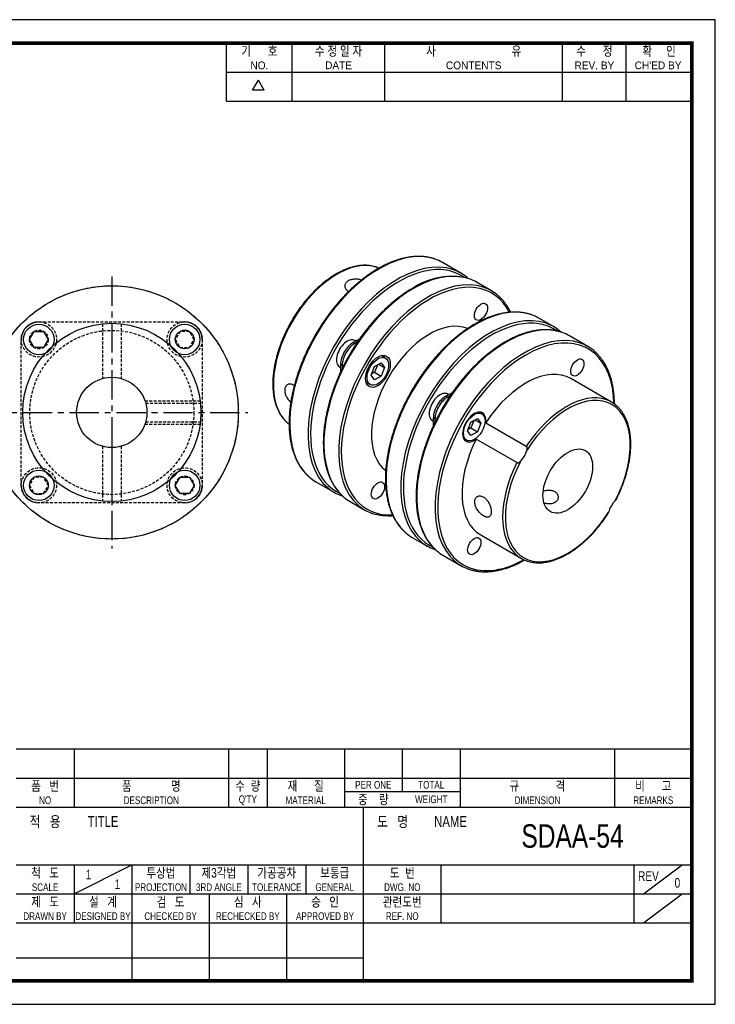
# Model space of a CAD drawing. Header units: millimetres. Extents: x 0 to 297, y 0 to 210.
# Tile 2 of 2: x 149 to 297, y 0 to 210. Entities that reach past the tile are written whole.
import ezdxf
from ezdxf.enums import TextEntityAlignment as Align

# ---------------------------------------------------------------- set-up
doc = ezdxf.new("R2010")
doc.units = ezdxf.units.MM
doc.header["$LTSCALE"] = 5
for name, pattern in [('CENTER', [2, 1.25, -0.25, 0.25, -0.25]), ('DASHED', [0.75, 0.5, -0.25]), ('HIDDEN2', [0.1875, 0.125, -0.0625])]:
    doc.linetypes.add(name, pattern=pattern)
doc.layers.get('0').update_dxf_attribs({"linetype": 'CONTINUOUS'})
for name, color, linetype in [('BM', 2, 'CONTINUOUS'), ('CT', 1, 'CENTER'), ('D', 7, 'CONTINUOUS'), ('HD', 4, 'DASHED')]:
    doc.layers.add(name, color=color, linetype=linetype)
doc.styles.get("Standard").update_dxf_attribs({"font": 'Gulim.ttf', "width": 0.8, "height": 3})

msp = doc.modelspace()

# ---------------------------------------------------------------- linework, layer by layer
for p, q in [((192.71392, 192.64074), (192.71392, 205)), ((206.72109, 192.64074), (206.72109, 205)), ((226.49591, 192.64074), (226.49591, 205)), ((264.39765, 192.64074), (264.39765, 205)), ((277.99284, 192.64074), (277.99284, 205)), ((192.71392, 198.82037), (291.58802, 198.82037)), ((198.25647, 194.97648), (199.49239, 197.11716)), ((200.72832, 194.97648), (199.49239, 197.11716)), ((200.72832, 194.97648), (198.25647, 194.97648)), ((192.71392, 192.64074), (291.58802, 192.64074)), ((292, 54.43705), (147.8086, 54.43705)), ((160.16787, 54.43705), (160.16787, 42.07779)), ((193.1259, 54.43705), (193.1259, 42.07779)), ((201.36541, 54.43705), (201.36541, 42.07779)), ((217.84443, 54.43705), (217.84443, 42.07779)), ((230.20369, 54.43705), (230.20369, 45.37359)), ((242.56295, 54.43705), (242.56295, 42.07779)), ((275.52098, 54.43705), (275.52098, 42.07779)), ((147.8086, 48.25742), (292, 48.25742)), ((217.84443, 45.37359), (242.56295, 45.37359)), ((147.8086, 42.07779), (292, 42.07779)), ((221.96418, 5), (221.96418, 42.07779)), ((147.8086, 29.71852), (292, 29.71852)), ((160.16787, 23.53889), (172.52713, 29.71852)), ((160.16787, 29.71852), (160.16787, 17.35926)), ((172.52713, 29.71852), (172.52713, 5)), ((184.88639, 29.71852), (184.88639, 23.53889)), ((197.24565, 29.71852), (197.24565, 23.53889)), ((209.60492, 29.71852), (209.60492, 23.53889)), ((238.4432, 29.71852), (238.4432, 17.35926)), ((279.64074, 29.71852), (279.64074, 17.35926)), ((281.70061, 23.53889), (289.94012, 29.71852)), ((147.8086, 23.53889), (221.96418, 23.53889)), ((189.00615, 23.53889), (189.00615, 5)), ((205.48516, 23.53889), (205.48516, 5)), ((221.96418, 23.53889), (292, 23.53889)), ((281.70061, 17.35926), (289.94012, 23.53889)), ((147.8086, 17.35926), (292, 17.35926)), ((147.8086, 9.87984), (221.96418, 9.87984))]:
    msp.add_line(p, q)
msp.add_lwpolyline([(297, 210), (0, 210), (0, 0), (297, 0)], close=True)
msp.add_lwpolyline([(292, 205, 0.8, 0.8, 0), (5, 205, 0.8, 0.8, 0), (5, 5, 0.8, 0.8, 0), (292, 5, 0.8, 0.8, 0)], format="xyseb", close=True)
at = {"layer": 'BM'}
for p, q in [((242.67255, 155.96466), (238.75989, 158.22364)), ((225.19892, 156.98112), (224.86372, 157.17465)), ((249.21328, 152.18837), (246.06666, 154.00507)), ((262.47154, 144.53371), (259.32491, 146.35042)), ((221.11744, 141.93946), (219.69283, 141.11696)), ((219.69283, 141.11696), (220.04638, 140.91284)), ((220.64531, 141.25863), (220.04638, 140.91284)), ((220.29118, 141.46242), (220.08039, 141.58411)), ((269.77831, 140.31515), (265.86565, 142.57412)), ((217.04118, 136.52417), (217.39473, 136.32004)), ((217.04118, 136.52417), (217.04118, 134.88497)), ((224.28902, 135.9992), (225.70323, 136.8157)), ((225.1856, 136.51684), (226.41034, 135.80973)), ((226.62113, 137.80782), (225.68571, 138.34788)), ((225.70323, 136.8157), (226.41034, 135.80973)), ((216.83039, 135.95495), (217.04118, 135.83325)), ((217.39473, 136.32004), (217.39473, 135.62201)), ((223.58191, 134.17674), (224.28902, 135.9992)), ((224.28902, 134.80377), (223.6913, 134.45867)), ((224.88674, 136.34429), (224.28902, 134.80377)), ((224.28902, 134.80377), (225.70323, 133.98727)), ((226.41034, 135.80973), (225.70323, 133.98727)), ((222.43571, 132.71871), (223.37113, 132.17865)), ((224.28902, 133.17077), (223.58191, 134.17674)), ((225.70323, 133.98727), (224.28902, 133.17077)), ((274.85999, 128.4323), (266.18615, 133.44015)), ((239.49182, 129.68601), (240.91414, 130.50719)), ((239.84537, 129.48188), (239.49182, 129.68601)), ((239.84537, 129.48188), (240.45003, 129.83098)), ((240.09017, 130.03146), (239.87938, 130.15316)), ((247.18615, 125.9346), (246.53663, 126.3096)), ((205.72026, 124.01719), (206.0562, 123.82324)), ((236.62938, 124.524), (236.84017, 124.4023)), ((237.19372, 124.88909), (236.84017, 125.09321)), ((236.84017, 123.44775), (236.84017, 125.09321)), ((237.19372, 124.1944), (237.19372, 124.88909)), ((244.14694, 122.30352), (244.85404, 124.12598)), ((244.85404, 124.12598), (246.26826, 124.94248)), ((245.45176, 124.47107), (244.85404, 122.93055)), ((245.75062, 124.64362), (246.97536, 123.93651)), ((246.26826, 124.94248), (246.97536, 123.93651)), ((246.97536, 123.93651), (246.26826, 122.11405)), ((248.00063, 124.04688), (256.67447, 119.03903)), ((244.85404, 121.29755), (244.14694, 122.30352)), ((244.85404, 122.93055), (244.25632, 122.58545)), ((244.85404, 122.93055), (246.26826, 122.11405)), ((246.26826, 122.11405), (244.85404, 121.29755)), ((243.28663, 120.68043), (243.93615, 120.30543)), ((254.65205, 115.53608), (245.9782, 120.54393)), ((211.75989, 111.45827), (215.67255, 109.19929)), ((219.06666, 107.2397), (222.21328, 105.423)), ((232.32491, 99.58505), (235.47154, 97.76834)), ((246.93615, 100.09817), (255.60999, 95.09033)), ((238.86565, 95.80875), (242.77831, 93.54977))]:
    msp.add_line(p, q, dxfattribs=at)
at = {"layer": 'BM', "linetype": 'Continuous'}
for p, q in [((150.6642, 141.79636), (151.6642, 143.52841)), ((151.6642, 143.52841), (153.6642, 143.52841)), ((153.6642, 143.52841), (154.6642, 141.79636)), ((151.6642, 140.06431), (150.6642, 141.79636)), ((154.6642, 141.79636), (153.6642, 140.06431)), ((153.6642, 140.06431), (151.6642, 140.06431)), ((181.7769, 110.68366), (182.7769, 112.41571)), ((182.7769, 112.41571), (184.7769, 112.41571)), ((184.7769, 112.41571), (185.7769, 110.68366)), ((182.7769, 108.95161), (181.7769, 110.68366)), ((185.7769, 110.68366), (184.7769, 108.95161)), ((184.7769, 108.95161), (182.7769, 108.95161))]:
    msp.add_line(p, q, dxfattribs=at)
for centre, radius in [((168.22055, 126.24001), 27), ((152.6642, 141.79636), 3.25), ((183.7769, 141.79636), 3.25), ((183.7769, 141.79636), 2), ((168.22055, 126.24001), 7.5), ((152.6642, 110.68366), 3.25), ((183.7769, 110.68366), 3.25), ((152.6642, 110.68366), 2)]:
    msp.add_circle(centre, radius, dxfattribs=at)
at = {"layer": 'BM', "linetype": 'HIDDEN2'}
msp.add_circle((168.22055, 126.24001), 27, dxfattribs=at)
at = {"layer": 'BM'}
msp.add_circle((168.22055, 126.24001), 19, dxfattribs=at)
for centre, radius, start, end in [((240.65066, 140.48557), 14.74837, 75.023833, 124.1726975), ((227.62901, 118.94353), 14.74938, 255.0317181, 272.3234689)]:
    msp.add_arc(centre, radius, start, end, dxfattribs=at)
at = {"layer": 'BM', "linetype": 'Continuous'}
for centre, start, end in [((152.6642, 141.79636), 90, 180), ((183.7769, 141.79636), 0, 90), ((152.6642, 110.68366), 180, 270), ((183.7769, 110.68366), 270, 0)]:
    msp.add_arc(centre, 3.75, start, end, dxfattribs=at)
at = {"layer": 'BM'}
for centre, major_axis, start_param, end_param in [((225.25989, 134.84095), (-13.5, -23.38269), 3.251124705, 6.177316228), ((216.3032, 140.0121), (9.625, 16.67099), 0.10525541, 3.036337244), ((229.17255, 132.58198), (13.5, 23.38269), 0.109647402, 3.038814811), ((229.45539, 132.41868), (-13.3, -23.03628), 3.093291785, 6.283185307), ((225.25989, 134.84095), (-13.5, -23.38269), 3.141592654, 3.251124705), ((232.56666, 130.62239), (-13.5, -23.38269), 3.251145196, 6.179780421), ((235.71328, 128.80568), (13.5, 23.38269), 0.109088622, 3.036331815), ((229.17255, 132.58198), (13.5, 23.38269), 0, 0.109647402), ((229.17255, 132.58198), (13.5, 23.38269), 6.177924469, 6.283185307), ((235.99613, 128.64238), (-13.3, -23.03628), 2.788422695, 6.283185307), ((232.56666, 130.62239), (-13.5, -23.38269), 3.141592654, 3.251145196), ((235.71328, 128.80568), (13.5, 23.38269), 0, 0.109088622), ((235.71328, 128.80568), (13.5, 23.38269), 6.180407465, 6.283185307), ((245.82491, 122.96773), (-13.5, -23.38269), 3.251124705, 6.177316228), ((248.97154, 121.15103), (13.5, 23.38269), 0.109647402, 3.038814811), ((245.82491, 122.96773), (-13.5, -23.38269), 3.141592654, 3.251124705), ((235.99613, 128.64238), (-8.75, -15.15544), 3.209824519, 6.215507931), ((249.25438, 120.98773), (-13.3, -23.03628), 3.092881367, 6.283185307), ((252.36565, 119.19143), (-13.5, -23.38269), 3.251124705, 6.177316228), ((248.97154, 121.15103), (13.5, 23.38269), 0, 0.109647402), ((256.27831, 116.93246), (13.5, 23.38269), 0.109647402, 3.038814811), ((256.56115, 116.76916), (-13.3, -23.03628), 2.37839435, 6.283185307), ((248.97154, 121.15103), (13.5, 23.38269), 6.177924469, 6.283185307), ((252.36565, 119.19143), (-13.5, -23.38269), 3.141592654, 3.251124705), ((218.45539, 138.76953), (1.625, 2.81458), 0, 3.141592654), ((219.69283, 138.0551), (1.875, 3.2476), 0.785398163, 2.35619449), ((220.04638, 137.85097), (1.875, 3.2476), 0.785398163, 2.35619449), ((256.27831, 116.93246), (13.5, 23.38269), 0, 0.109647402), ((256.27831, 116.93246), (13.5, 23.38269), 6.177924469, 6.283185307), ((256.56115, 116.76916), (-9.625, -16.67099), 3.141592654, 4.60713357), ((238.25438, 127.33858), (1.625, 2.81458), 0, 3.141592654), ((265.23499, 111.76132), (-9.625, -16.67099), 3.250797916, 4.60713357), ((265.51783, 111.59802), (-9.425, -16.32458), 1.645730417, 4.63745489), ((239.49182, 126.62415), (-1.875, -3.2476), 3.926990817, 5.497787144), ((239.84537, 126.42002), (-1.875, -3.2476), 3.926990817, 5.497787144), ((265.23499, 111.76132), (-9.625, -16.67099), 3.032791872, 3.250797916), ((245.56115, 123.12001), (1.75, 3.03109), -0.954721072, 4.096313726), ((256.56115, 116.76916), (9.625, 16.67099), 1.676051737, 3.141592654), ((254.51783, 117.94887), (1.75, 3.03109), 4.297382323, 5.127395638), ((265.23499, 111.76132), (9.625, 16.67099), 1.676051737, 3.032791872), ((265.51783, 111.59802), (9.425, 16.32458), 1.645730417, 4.63745489), ((225.25989, 134.84095), (-13.5, -23.38269), 6.177316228, 6.283185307), ((229.17255, 132.58198), (13.5, 23.38269), 3.038814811, 3.250681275), ((229.45539, 132.41868), (-13.3, -23.03628), 0, 0.049584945), ((232.56666, 130.62239), (-13.5, -23.38269), 6.179780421, 6.283185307), ((276.51783, 105.24716), (-1.75, -3.03109), 4.297382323, 5.127395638), ((235.71328, 128.80568), (13.5, 23.38269), 3.036331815, 3.251240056), ((235.99613, 128.64238), (-13.3, -23.03628), 0, 0.353525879), ((245.82491, 122.96773), (-13.5, -23.38269), 6.177316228, 6.283185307), ((248.97154, 121.15103), (13.5, 23.38269), 3.038814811, 3.250681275), ((249.25438, 120.98773), (-13.3, -23.03628), 0, 0.049172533), ((252.36565, 119.19143), (-13.5, -23.38269), 6.177316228, 6.283185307), ((256.56115, 116.76916), (-13.3, -23.03628), 0, 0.763198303), ((265.23499, 111.76132), (9.625, 16.67099), 3.032791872, 3.250797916), ((256.27831, 116.93246), (13.5, 23.38269), 3.038814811, 3.250681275)]:
    msp.add_ellipse(centre, major_axis=major_axis, ratio=0.577350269, start_param=start_param, end_param=end_param, dxfattribs=at)
for centre, major_axis in [((246.99613, 147.69494), (-1, -1.73205)), ((246.99613, 147.69494), (1, 1.73205)), ((224.99613, 134.99324), (1.875, 3.2476)), ((224.99613, 134.99324), (1.625, 2.81458)), ((267.56115, 135.82172), (-1, -1.73205)), ((267.56115, 135.82172), (-1, -1.73205)), ((245.56115, 123.12001), (1.625, 2.81458)), ((265.51783, 111.59802), (3.75, 6.49519)), ((224.99613, 109.58982), (-1, -1.73205)), ((224.99613, 109.58982), (1, 1.73205)), ((245.56115, 97.7166), (-1, -1.73205)), ((245.56115, 97.7166), (-1, -1.73205))]:
    msp.add_ellipse(centre, major_axis=major_axis, ratio=0.577350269, dxfattribs=at)
for points, knots in [([(224.8217, 157.1875), (224.68875, 157.23586), (224.39627, 157.34083), (223.85253, 157.47194), (223.23161, 157.57244), (222.58512, 157.62223), (221.92185, 157.6214), (221.24177, 157.56972), (220.54736, 157.46724), (219.84059, 157.31418), (219.12363, 157.11095), (218.39868, 156.85817), (217.66792, 156.55664), (216.93354, 156.20731), (216.19771, 155.81129), (215.46256, 155.36983), (214.73021, 154.88429), (214.00274, 154.35616), (213.28217, 153.787), (212.57053, 153.17851), (211.86979, 152.53247), (211.1819, 151.85076), (210.50878, 151.13534), (209.85229, 150.38827), (209.21427, 149.6117), (208.59651, 148.80784), (208.00073, 147.97899), (207.42861, 147.1275), (206.88174, 146.25579), (206.36169, 145.36633), (205.86991, 144.46164), (205.40781, 143.5443), (204.97671, 142.61688), (204.57783, 141.68202), (204.21233, 140.74235), (203.88126, 139.80051), (203.58559, 138.85916), (203.3262, 137.92093), (203.10386, 136.98847), (202.91926, 136.06439), (202.773, 135.15128), (202.66556, 134.25171), (202.59733, 133.36822), (202.56861, 132.50329), (202.5796, 131.65938), (202.63039, 130.83892), (202.72096, 130.0443), (202.85118, 129.27788), (203.02079, 128.54197), (203.22939, 127.83882), (203.4764, 127.17067), (203.76116, 126.53954), (204.08253, 125.94782), (204.44029, 125.39611), (204.82993, 124.8909), (205.25204, 124.42711), (205.52794, 124.18181), (205.68596, 124.04302)], [0, 0, 0, 0, 0.011339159, 0.029365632, 0.047431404, 0.065546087, 0.083713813, 0.10193369, 0.120200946, 0.138508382, 0.156847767, 0.175210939, 0.19359053, 0.211980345, 0.230375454, 0.248771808, 0.267166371, 0.28555758, 0.30394449, 0.322326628, 0.340703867, 0.359076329, 0.377444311, 0.395808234, 0.414168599, 0.432525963, 0.450880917, 0.469234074, 0.487586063, 0.505937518, 0.524289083, 0.542641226, 0.560994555, 0.57934972, 0.597707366, 0.616068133, 0.634432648, 0.652801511, 0.671175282, 0.689554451, 0.707939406, 0.726330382, 0.744727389, 0.763130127, 0.781537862, 0.799949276, 0.818362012, 0.836772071, 0.85517484, 0.873564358, 0.891933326, 0.910273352, 0.928575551, 0.946831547, 0.965034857, 0.983182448, 1, 1, 1, 1]), ([(237.15661, 158.95371), (237.12702, 158.96512), (236.88966, 159.0565), (236.37583, 159.19886), (235.66359, 159.35793), (234.92002, 159.46486), (234.15921, 159.52191), (233.37925, 159.52819), (232.58266, 159.48377), (231.77085, 159.38862), (230.94561, 159.24291), (230.10869, 159.04691), (229.26189, 158.80102), (228.40702, 158.50578), (227.54591, 158.16184), (226.68036, 157.76996), (225.81218, 157.33102), (224.94317, 156.84597), (224.0751, 156.31588), (223.20975, 155.74188), (222.34886, 155.1252), (221.49416, 154.46715), (220.64736, 153.76908), (219.81016, 153.03247), (218.98423, 152.25883), (218.17121, 151.44976), (217.37274, 150.60693), (216.59042, 149.73204), (215.8258, 148.82691), (215.08043, 147.89336), (214.3558, 146.93331), (213.65336, 145.9487), (212.97454, 144.94153), (212.32069, 143.91386), (211.69314, 142.86776), (211.09316, 141.80535), (210.52197, 140.7288), (209.98072, 139.64027), (209.47052, 138.54198), (208.99241, 137.43614), (208.54737, 136.32498), (208.13631, 135.21076), (207.76008, 134.09571), (207.41947, 132.98208), (207.11518, 131.87212), (206.84787, 130.76807), (206.61811, 129.67214), (206.42639, 128.58654), (206.27316, 127.51346), (206.15876, 126.45506), (206.0835, 125.41348), (206.04758, 124.39083), (206.05115, 123.38919), (206.09426, 122.41059), (206.17691, 121.45705), (206.29901, 120.53057), (206.46037, 119.63309), (206.66074, 118.76651), (206.89974, 117.9327), (207.17693, 117.13348), (207.49172, 116.37058), (207.84344, 115.64574), (208.23135, 114.96042), (208.65425, 114.31672), (209.11225, 113.71375), (209.60009, 113.16133), (210.03297, 112.72796), (210.28339, 112.52037), (210.37335, 112.4462)], [0, 0, 0, 0, 0.001836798, 0.017135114, 0.032451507, 0.04779134, 0.063157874, 0.078552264, 0.0939738, 0.109420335, 0.124888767, 0.140375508, 0.155876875, 0.17138937, 0.186909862, 0.202435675, 0.217964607, 0.23349491, 0.249024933, 0.264553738, 0.280080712, 0.295605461, 0.311127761, 0.326647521, 0.342164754, 0.357679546, 0.37319204, 0.38870242, 0.4042109, 0.419717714, 0.43522311, 0.450727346, 0.466230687, 0.481733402, 0.497235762, 0.51273804, 0.528240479, 0.543743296, 0.559246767, 0.574751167, 0.590256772, 0.605763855, 0.621272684, 0.636783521, 0.652296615, 0.667812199, 0.68333048, 0.698851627, 0.71437576, 0.729902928, 0.745433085, 0.76096606, 0.776501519, 0.792038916, 0.807577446, 0.823115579, 0.838651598, 0.85418338, 0.869708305, 0.885223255, 0.900724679, 0.916208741, 0.93167158, 0.947109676, 0.96252032, 0.977902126, 0.993255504, 1, 1, 1, 1]), ([(221.49889, 154.46329), (221.37714, 154.50088), (221.12179, 154.56705), (220.71423, 154.63436), (220.29271, 154.66263), (219.87358, 154.64983), (219.46993, 154.59234), (219.09311, 154.49217), (218.75558, 154.34936), (218.4655, 154.16999), (218.23235, 153.95754), (218.05959, 153.72014), (217.95435, 153.46411), (217.91684, 153.19816), (217.95164, 152.93149), (218.05558, 152.67326), (218.22863, 152.43385), (218.46267, 152.22091), (218.66064, 152.09932), (218.76969, 152.04425), (218.77423, 152.04198)], [0.0545584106, 0.0545584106, 0.0545584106, 0.0545584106, 0.0801072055, 0.106805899, 0.133636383, 0.1604665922, 0.1873781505, 0.2142886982, 0.2410445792, 0.2678003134, 0.294407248, 0.3210151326, 0.3477159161, 0.3744173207, 0.4013207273, 0.4282234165, 0.4551275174, 0.4820305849, 0.5087200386, 0.5098758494, 0.5098758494, 0.5098758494, 0.5098758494]), ([(232.36666, 152.68761), (232.19885, 152.58956), (231.78583, 152.3472), (231.037, 151.87405), (230.17904, 151.28696), (229.31881, 150.65285), (228.46743, 149.97919), (227.62409, 149.26574), (226.79114, 148.51442), (225.97008, 147.72667), (225.16259, 146.90413), (224.37027, 146.0485), (223.59472, 145.16152), (222.83748, 144.245), (222.10007, 143.30082), (221.38399, 142.33089), (220.69066, 141.33718), (220.02148, 140.32171), (219.3778, 139.28655), (218.76093, 138.23379), (218.17211, 137.16557), (217.61254, 136.08405), (217.08336, 134.99143), (216.58564, 133.88991), (216.12041, 132.78171), (215.68861, 131.66908), (215.29113, 130.55426), (214.9288, 129.43951), (214.60237, 128.32705), (214.31253, 127.21915), (214.0599, 126.11802), (213.84502, 125.02588), (213.66837, 123.94494), (213.53035, 122.87737), (213.4313, 121.82533), (213.37146, 120.79093), (213.35104, 119.77629), (213.37013, 118.78345), (213.42878, 117.81445), (213.52694, 116.87131), (213.66448, 115.95598), (213.8412, 115.07041), (214.05678, 114.21649), (214.31084, 113.39604), (214.60287, 112.61088), (214.93226, 111.86272), (215.29826, 111.15328), (215.70012, 110.48389), (216.13659, 109.85691), (216.60774, 109.27034), (217.10823, 108.73789), (217.48997, 108.37053), (217.6869, 108.21506), (217.70814, 108.19831)], [0, 0, 0, 0, 0.010636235, 0.030819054, 0.051000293, 0.071178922, 0.09135452, 0.111526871, 0.131695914, 0.151861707, 0.172024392, 0.19218418, 0.212341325, 0.232496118, 0.25264887, 0.27279991, 0.292949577, 0.313098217, 0.333246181, 0.353393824, 0.373541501, 0.39368948, 0.413838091, 0.433987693, 0.454138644, 0.4742913, 0.494446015, 0.514603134, 0.534762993, 0.554925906, 0.575092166, 0.595262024, 0.615435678, 0.63561325, 0.655794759, 0.675980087, 0.696168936, 0.716360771, 0.736554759, 0.756749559, 0.776942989, 0.797132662, 0.81731557, 0.837488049, 0.857645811, 0.877784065, 0.897897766, 0.917982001, 0.938032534, 0.958046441, 0.978022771, 0.997963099, 1, 1, 1, 1]), ([(253.31569, 147.61284), (253.20753, 147.83691), (252.97181, 148.29124), (252.57982, 148.94418), (252.14336, 149.57116), (251.6722, 150.1577), (251.17172, 150.69028), (250.78741, 151.05973), (250.58803, 151.21703), (250.56387, 151.23606)], [0.8790182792, 0.8790182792, 0.8790182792, 0.8790182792, 0.8976466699, 0.917725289, 0.9377702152, 0.9577785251, 0.9777492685, 0.99768402, 1, 1, 1, 1]), ([(257.72163, 147.08049), (257.69204, 147.0919), (257.45469, 147.18327), (256.94086, 147.32564), (256.22861, 147.48471), (255.48504, 147.59164), (254.72423, 147.64869), (253.94428, 147.65496), (253.14769, 147.61055), (252.33587, 147.5154), (251.51063, 147.36969), (250.67371, 147.17369), (249.82691, 146.9278), (248.97205, 146.63255), (248.11093, 146.28862), (247.24539, 145.89674), (246.37721, 145.4578), (245.50819, 144.97275), (244.64012, 144.44266), (243.77477, 143.86866), (242.91388, 143.25198), (242.05918, 142.59392), (241.21239, 141.89586), (240.37518, 141.15925), (239.54925, 140.38561), (238.73624, 139.57654), (237.93777, 138.7337), (237.15544, 137.85882), (236.39083, 136.95369), (235.64546, 136.02014), (234.92082, 135.06008), (234.21839, 134.07547), (233.53956, 133.06831), (232.88571, 132.04064), (232.25816, 130.99454), (231.65818, 129.93213), (231.08699, 128.85558), (230.54574, 127.76705), (230.03554, 126.66876), (229.55743, 125.56292), (229.11239, 124.45176), (228.70133, 123.33753), (228.3251, 122.22248), (227.98449, 121.10886), (227.68021, 119.9989), (227.41289, 118.89484), (227.18313, 117.79891), (226.99141, 116.71332), (226.83818, 115.64024), (226.72379, 114.58184), (226.64852, 113.54026), (226.6126, 112.51761), (226.61617, 111.51597), (226.65928, 110.53737), (226.74193, 109.58383), (226.86403, 108.65735), (227.02539, 107.75987), (227.22576, 106.89329), (227.46477, 106.05948), (227.74195, 105.26025), (228.05675, 104.49736), (228.40846, 103.77252), (228.79637, 103.08719), (229.21927, 102.4435), (229.67727, 101.84053), (230.16511, 101.28811), (230.59799, 100.85474), (230.84841, 100.64715), (230.93837, 100.57298)], [0, 0, 0, 0, 0.001836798, 0.017135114, 0.032451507, 0.04779134, 0.063157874, 0.078552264, 0.0939738, 0.109420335, 0.124888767, 0.140375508, 0.155876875, 0.17138937, 0.186909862, 0.202435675, 0.217964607, 0.23349491, 0.249024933, 0.264553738, 0.280080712, 0.295605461, 0.311127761, 0.326647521, 0.342164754, 0.357679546, 0.37319204, 0.38870242, 0.4042109, 0.419717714, 0.43522311, 0.450727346, 0.466230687, 0.481733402, 0.497235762, 0.51273804, 0.528240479, 0.543743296, 0.559246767, 0.574751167, 0.590256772, 0.605763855, 0.621272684, 0.636783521, 0.652296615, 0.667812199, 0.68333048, 0.698851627, 0.71437576, 0.729902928, 0.745433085, 0.76096606, 0.776501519, 0.792038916, 0.807577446, 0.823115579, 0.838651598, 0.85418338, 0.869708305, 0.885223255, 0.900724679, 0.916208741, 0.93167158, 0.947109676, 0.96252032, 0.977902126, 0.993255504, 1, 1, 1, 1]), ([(264.26237, 143.30419), (264.23278, 143.31561), (263.99542, 143.40698), (263.48159, 143.54934), (262.76935, 143.70841), (262.02578, 143.81535), (261.26497, 143.87239), (260.48501, 143.87867), (259.68842, 143.83425), (258.87661, 143.73911), (258.05137, 143.59339), (257.21445, 143.39739), (256.36765, 143.1515), (255.51278, 142.85626), (254.65167, 142.51232), (253.78612, 142.12044), (252.91794, 141.6815), (252.04893, 141.19645), (251.18086, 140.66636), (250.31551, 140.09236), (249.45462, 139.47569), (248.59992, 138.81763), (247.75312, 138.11957), (246.91592, 137.38295), (246.08999, 136.60932), (245.27697, 135.80025), (244.4785, 134.95741), (243.69618, 134.08253), (242.93156, 133.17739), (242.18619, 132.24384), (241.46156, 131.28379), (240.75912, 130.29918), (240.0803, 129.29201), (239.42645, 128.26434), (238.7989, 127.21824), (238.19892, 126.15584), (237.62773, 125.07928), (237.08648, 123.99075), (236.57628, 122.89246), (236.09817, 121.78662), (235.65313, 120.67546), (235.24207, 119.56124), (234.86584, 118.44619), (234.52523, 117.33256), (234.22094, 116.2226), (233.95363, 115.11855), (233.72387, 114.02262), (233.53215, 112.93702), (233.37892, 111.86394), (233.26452, 110.80554), (233.18926, 109.76397), (233.15334, 108.74132), (233.15691, 107.73967), (233.20002, 106.76107), (233.28267, 105.80754), (233.40477, 104.88105), (233.56613, 103.98357), (233.7665, 103.11699), (234.0055, 102.28318), (234.28269, 101.48396), (234.59748, 100.72106), (234.9492, 99.99623), (235.33711, 99.3109), (235.76001, 98.6672), (236.21801, 98.06423), (236.70585, 97.51181), (237.13873, 97.07844), (237.38915, 96.87086), (237.47911, 96.79668)], [0, 0, 0, 0, 0.001836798, 0.017135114, 0.032451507, 0.04779134, 0.063157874, 0.078552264, 0.0939738, 0.109420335, 0.124888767, 0.140375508, 0.155876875, 0.17138937, 0.186909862, 0.202435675, 0.217964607, 0.23349491, 0.249024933, 0.264553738, 0.280080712, 0.295605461, 0.311127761, 0.326647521, 0.342164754, 0.357679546, 0.37319204, 0.38870242, 0.4042109, 0.419717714, 0.43522311, 0.450727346, 0.466230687, 0.481733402, 0.497235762, 0.51273804, 0.528240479, 0.543743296, 0.559246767, 0.574751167, 0.590256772, 0.605763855, 0.621272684, 0.636783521, 0.652296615, 0.667812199, 0.68333048, 0.698851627, 0.71437576, 0.729902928, 0.745433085, 0.76096606, 0.776501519, 0.792038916, 0.807577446, 0.823115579, 0.838651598, 0.85418338, 0.869708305, 0.885223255, 0.900724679, 0.916208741, 0.93167158, 0.947109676, 0.96252032, 0.977902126, 0.993255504, 1, 1, 1, 1]), ([(275.48657, 127.99028), (275.48555, 128.12087), (275.47831, 128.58248), (275.44394, 129.36283), (275.36128, 130.31636), (275.23919, 131.24284), (275.07782, 132.14032), (274.87746, 133.0069), (274.63845, 133.84071), (274.36127, 134.63994), (274.04647, 135.40284), (273.69476, 136.12767), (273.30685, 136.813), (272.88395, 137.4567), (272.42595, 138.05965), (271.93811, 138.61215), (271.50282, 139.04769), (271.25008, 139.25712), (271.15732, 139.33356)], [0.7702833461, 0.7702833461, 0.7702833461, 0.7702833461, 0.7763738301, 0.7919056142, 0.8074385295, 0.8229710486, 0.8385014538, 0.8540276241, 0.8695469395, 0.8850562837, 0.9005521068, 0.9160305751, 0.9314878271, 0.9469203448, 0.9623254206, 0.9777016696, 0.9930494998, 1, 1, 1, 1]), ([(207.02821, 132.07156), (206.91905, 132.12839), (206.73414, 132.22172), (206.42959, 132.29705), (206.14378, 132.30406), (205.87507, 132.24598), (205.63599, 132.12231), (205.43265, 131.93917), (205.275, 131.70011), (205.1673, 131.41476), (205.11608, 131.09075), (205.12044, 130.73993), (205.18223, 130.37112), (205.29612, 129.99484), (205.46027, 129.6201), (205.66717, 129.2554), (205.91137, 128.91082), (206.1611, 128.62023), (206.32991, 128.45475), (206.40358, 128.38765)], [0, 0, 0, 0, 0.0266589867, 0.0533187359, 0.0799693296, 0.1066210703, 0.1334435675, 0.1602659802, 0.1872297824, 0.2141924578, 0.2410114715, 0.2678300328, 0.2944531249, 0.3210769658, 0.3477347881, 0.3743932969, 0.401234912, 0.428076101, 0.4483102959, 0.4483102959, 0.4483102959, 0.4483102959]), ([(275.85585, 107.69205), (275.99876, 107.97641), (276.26118, 108.50116), (276.66939, 109.40202), (277.05774, 110.33298), (277.41497, 111.27491), (277.73682, 112.21649), (278.02323, 113.15739), (278.27309, 114.09435), (278.48573, 115.0249), (278.66046, 115.94639), (278.79673, 116.85624), (278.89406, 117.75189), (278.95209, 118.63082), (278.97055, 119.49055), (278.94927, 120.32862), (278.88819, 121.14262), (278.78734, 121.93017), (278.6469, 122.68892), (278.46716, 123.41657), (278.24857, 124.11088), (277.99173, 124.76963), (277.69735, 125.39085), (277.36663, 125.97205), (276.99984, 126.51317), (276.60148, 127.00591), (276.22033, 127.41052), (275.98754, 127.60924), (275.88507, 127.69599)], [0, 0, 0, 0, 0.033244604, 0.072566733, 0.111893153, 0.151225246, 0.190564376, 0.229911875, 0.269269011, 0.308636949, 0.348016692, 0.387408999, 0.426814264, 0.466232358, 0.505662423, 0.545102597, 0.584549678, 0.623997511, 0.663437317, 0.702858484, 0.742247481, 0.781587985, 0.82086159, 0.860049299, 0.899133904, 0.938103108, 0.976952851, 1, 1, 1, 1]), ([(256.82488, 118.2464), (256.82704, 118.25418), (256.86027, 118.37509), (256.88655, 118.5636), (256.84806, 118.78465), (256.8014, 118.90383), (256.73789, 118.99366), (256.69682, 119.02346), (256.67447, 119.03903)], [0, 0, 0, 0, 0.026264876, 0.473504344, 0.629788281, 0.787059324, 0.901163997, 1, 1, 1, 1]), ([(254.65205, 115.53608), (254.68055, 115.52313), (254.73038, 115.5017), (254.84524, 115.49456), (254.99625, 115.52039), (255.20934, 115.61618), (255.33032, 115.72336), (255.41369, 115.80215)], [0, 0, 0, 0, 0.112951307, 0.225587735, 0.384688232, 0.626873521, 1, 1, 1, 1]), ([(260.28285, 109.47547), (260.33382, 109.48958), (260.51813, 109.53771), (260.84266, 109.60383), (261.2585, 109.65218), (261.67308, 109.65656), (262.06622, 109.61233), (262.43483, 109.51477), (262.62584, 109.41981), (262.73744, 109.36252)], [0.8306057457, 0.8306057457, 0.8306057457, 0.8306057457, 0.8407464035, 0.8669714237, 0.8931982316, 0.9204504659, 0.9476964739, 0.9738504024, 1, 1, 1, 1]), ([(262.73744, 109.36252), (262.83896, 109.29692), (263.00854, 109.184), (263.22256, 108.949), (263.37109, 108.69048), (263.45928, 108.40815), (263.4795, 108.11436), (263.43125, 107.8183), (263.31043, 107.53642), (263.12292, 107.28322), (262.87438, 107.0724), (262.58069, 106.90972), (262.24785, 106.79813), (261.88668, 106.73396), (261.50127, 106.71771), (261.09517, 106.74514), (260.74493, 106.80425), (260.53171, 106.85475), (260.45811, 106.87387)], [0, 0, 0, 0, 0.0258899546, 0.051784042, 0.0776315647, 0.1034843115, 0.1301916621, 0.156897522, 0.1841918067, 0.2114790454, 0.237796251, 0.2641120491, 0.2894740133, 0.3148409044, 0.3406380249, 0.3664395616, 0.3935045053, 0.4079564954, 0.4079564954, 0.4079564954, 0.4079564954]), ([(217.26909, 108.47179), (217.30114, 108.45941), (217.36746, 108.43386), (217.43641, 108.40957), (217.47743, 108.39576)], [0, 0, 0, 0, 0.001989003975, 0.00478819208, 0.00478819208, 0.00478819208, 0.00478819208]), ([(247.569, 104.14747), (247.67674, 104.08982), (247.85869, 103.99478), (248.14159, 103.90695), (248.39484, 103.88114), (248.62278, 103.91568), (248.81694, 104.01342), (248.97566, 104.1708), (249.09377, 104.38703), (249.17041, 104.65445), (249.20267, 104.96751), (249.19191, 105.31463), (249.13714, 105.6875), (249.04122, 106.07416), (248.90414, 106.46451), (248.72939, 106.84779), (248.51857, 107.21164), (248.27691, 107.54598), (248.00886, 107.83807), (247.72249, 108.08032), (247.42475, 108.26316), (247.12492, 108.3842), (246.8313, 108.43811), (246.55233, 108.42707), (246.29757, 108.34918), (246.07438, 108.20964), (245.89276, 108.0106), (245.75791, 107.7607), (245.67732, 107.46631), (245.65152, 107.13871), (245.68356, 106.78624), (245.76928, 106.41952), (245.9079, 106.04737), (246.09272, 105.67835), (246.31914, 105.32255), (246.57896, 104.9873), (246.8617, 104.68575), (247.20071, 104.38372), (247.42034, 104.24153), (247.569, 104.14747)], [0, 0, 0, 0, 0.026658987, 0.053318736, 0.07996933, 0.10662107, 0.133443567, 0.16026598, 0.187229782, 0.214192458, 0.241011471, 0.267830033, 0.294453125, 0.321076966, 0.347734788, 0.374393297, 0.401234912, 0.428076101, 0.454958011, 0.481839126, 0.508567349, 0.53529576, 0.561942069, 0.588589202, 0.615362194, 0.642135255, 0.669030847, 0.695925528, 0.722723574, 0.749521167, 0.776145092, 0.802769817, 0.82942738, 0.856085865, 0.882960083, 0.909833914, 0.936790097, 0.963744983, 1, 1, 1, 1]), ([(275.85897, 107.69381), (275.84633, 107.66973), (275.78363, 107.56769), (275.70038, 107.47555), (275.62198, 107.39388)], [0.5126415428, 0.5126415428, 0.5126415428, 0.5126415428, 0.6268735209, 1, 1, 1, 1]), ([(256.764, 94.56785), (256.81684, 94.54754), (257.04146, 94.46167), (257.50702, 94.3414), (258.12006, 94.22503), (258.7613, 94.16066), (259.41926, 94.14647), (260.09474, 94.18321), (260.78511, 94.27075), (261.48848, 94.40896), (262.20266, 94.59749), (262.92549, 94.83576), (263.65477, 95.12304), (264.3883, 95.45841), (265.12393, 95.84081), (265.8595, 96.26904), (266.59289, 96.74175), (267.32201, 97.25751), (268.04482, 97.81477), (268.7593, 98.41186), (269.46345, 99.04704), (270.15533, 99.71847), (270.83297, 100.42415), (271.49465, 101.16224), (272.13786, 101.92993), (272.76338, 102.72758), (273.35979, 103.54339), (273.80657, 104.18734), (274.01991, 104.52118), (274.06607, 104.5935)], [0, 0, 0, 0, 0.00974418, 0.048365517, 0.087062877, 0.125860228, 0.164769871, 0.203792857, 0.242921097, 0.282140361, 0.321433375, 0.360782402, 0.400171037, 0.439585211, 0.479013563, 0.518447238, 0.557878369, 0.59730314, 0.636719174, 0.676125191, 0.715520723, 0.754905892, 0.79428124, 0.8336476, 0.873006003, 0.912357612, 0.951703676, 0.991045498, 1, 1, 1, 1]), ([(274.21079, 104.94964), (274.2086, 104.94187), (274.1743, 104.82158), (274.12884, 104.68916), (274.07006, 104.59511), (274.06788, 104.59169)], [0, 0, 0, 0, 0.026264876, 0.4735043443, 0.4905702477, 0.4905702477, 0.4905702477, 0.4905702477]), ([(237.06808, 97.04084), (237.10013, 97.02846), (237.16343, 97.00408), (237.22912, 96.98083), (237.26685, 96.96804)], [0, 0, 0, 0, 0.001989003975, 0.004570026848, 0.004570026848, 0.004570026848, 0.004570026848]), ([(244.37485, 92.82227), (244.4069, 92.80989), (244.64626, 92.71769), (245.1623, 92.57451), (245.87462, 92.41549), (246.61817, 92.30855), (247.37899, 92.2515), (248.15894, 92.24523), (248.95553, 92.28964), (249.76734, 92.38479), (250.59259, 92.5305), (251.42951, 92.72651), (252.27631, 92.9724), (253.13117, 93.26764), (253.99228, 93.61158), (254.85783, 94.00345), (255.63002, 94.39386), (256.11322, 94.65936), (256.30678, 94.7691)], [0, 0, 0, 0, 0.001989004, 0.0172817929, 0.0325926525, 0.0479269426, 0.0632879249, 0.0786767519, 0.0940927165, 0.1095336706, 0.1249965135, 0.140477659, 0.1559734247, 0.1714803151, 0.1869952, 0.2025154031, 0.2180387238, 0.2284147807, 0.2284147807, 0.2284147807, 0.2284147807])]:
    msp.add_open_spline(points, degree=3, knots=knots, dxfattribs=at)
for points in [[(244.27522, 154.79518), (244.20494, 154.8564), (244.13374, 154.91536), (244.05156, 154.98308)], [(264.06815, 143.3695), (263.99983, 143.42885), (263.93036, 143.48636), (263.85055, 143.55213)], [(207.15245, 131.98911), (207.11262, 132.01616), (207.07141, 132.04331), (207.02821, 132.07156)]]:
    msp.add_open_spline(points, degree=3, dxfattribs=at)
at = {"layer": 'CT'}
for p, q in [((168.22055, 155.24001), (168.22055, 97.24001)), ((139.22055, 126.24001), (197.22055, 126.24001)), ((168.22055, 118.74001), (168.22055, 107.24001))]:
    msp.add_line(p, q, dxfattribs=at)
at = {"layer": 'HD', "linetype": 'HIDDEN2'}
for p, q in [((152.6642, 145.54636), (183.7769, 145.54636)), ((166.22055, 145.13445), (166.22055, 133.46842)), ((170.22055, 145.13445), (170.22055, 133.46842)), ((182.7769, 143.52841), (181.7769, 141.79636)), ((184.7769, 143.52841), (182.7769, 143.52841)), ((185.7769, 141.79636), (184.7769, 143.52841)), ((148.9142, 110.68366), (148.9142, 141.79636)), ((181.7769, 141.79636), (182.7769, 140.06431)), ((184.7769, 140.06431), (185.7769, 141.79636)), ((187.5269, 141.79636), (187.5269, 110.68366)), ((182.7769, 140.06431), (184.7769, 140.06431)), ((175.29162, 128.74001), (187.05536, 128.74001)), ((175.44897, 128.24001), (187.115, 128.24001)), ((175.44897, 124.24001), (187.115, 124.24001)), ((175.29162, 123.74001), (187.05536, 123.74001)), ((166.22055, 119.01159), (166.22055, 107.34556)), ((170.22055, 119.01159), (170.22055, 107.34556)), ((151.6642, 112.41571), (150.6642, 110.68366)), ((153.6642, 112.41571), (151.6642, 112.41571)), ((154.6642, 110.68366), (153.6642, 112.41571)), ((150.6642, 110.68366), (151.6642, 108.95161)), ((153.6642, 108.95161), (154.6642, 110.68366)), ((151.6642, 108.95161), (153.6642, 108.95161)), ((183.7769, 106.93366), (152.6642, 106.93366))]:
    msp.add_line(p, q, dxfattribs=at)
for centre, radius in [((152.6642, 141.79636), 3.75), ((183.7769, 141.79636), 3.75), ((152.6642, 141.79636), 2), ((168.22055, 126.24001), 17.5), ((152.6642, 110.68366), 3.75), ((183.7769, 110.68366), 3.75), ((183.7769, 110.68366), 2)]:
    msp.add_circle(centre, radius, dxfattribs=at)

# ---------------------------------------------------------------- texts
at = {"layer": 'D', "width": 0.8}
for s, height, p in [('기      호', 2.059877, (199.71751, 203.3521)), ('수 정 일 자', 2.059877, (216.6085, 203.3521)), ('사                           유', 2.0598771, (245.44678, 203.3521)), ('수      정', 2.059877, (271.19524, 203.3521)), ('확     인', 2.059877, (284.99642, 203.3521)), ('품   번', 2.059877, (153.98824, 46.60952)), ('품              명', 2.0598771, (176.64688, 46.60952)), ('수  량', 2.059877, (197.24565, 46.60952)), ('재      질', 2.059877, (209.60492, 46.60952)), ('PER ONE', 1.647902, (224.02406, 46.8155)), ('TOTAL', 1.647902, (236.38332, 46.8155)), ('규             격', 2.0598771, (259.04197, 46.60952)), ('비      고', 2.059877, (283.76049, 46.60952)), ('NO', 1.647902, (153.98824, 43.5197)), ('DESCRIPTION', 1.6479017, (176.64688, 43.5197)), ("Q'TY", 1.647902, (197.24565, 43.5197)), ('MATERIAL', 1.647902, (209.60492, 43.5197)), ('중    량', 2.059877, (224.02406, 43.72569)), ('WEIGHT', 1.647902, (236.38332, 43.72569)), ('DIMENSION', 1.647902, (259.04197, 43.5197)), ('REMARKS', 1.647902, (283.76049, 43.5197)), ('적   용', 2.307062, (153.98824, 38.98797)), ('TITLE', 2.307062, (166.3475, 38.98797)), ('도   명', 2.307062, (228.14381, 38.98797)), ('NAME', 2.307062, (240.50307, 38.98797)), ('SDAA-54', 5, (266.52795, 35.89816)), ('척   도', 2.059877, (153.98824, 28.07062)), ('투상법', 2.059877, (178.70676, 28.07062)), ('제3각법', 2.059877, (191.06602, 28.07062)), ('가공공차', 2.059877, (203.42529, 28.07062)), ('보통급', 2.059877, (215.78455, 28.07062)), ('도  번', 2.059877, (230.20369, 28.07062)), ('1', 2.05988, (163.25768, 27.65865)), ('REV', 2.059877, (282.73055, 27.34967)), ('SCALE', 1.647902, (153.98824, 24.98081)), ('1', 2.05988, (169.43731, 25.59877)), ('PROJECTION', 1.647902, (178.70676, 24.98081)), ('3RD ANGLE', 1.647902, (191.06602, 24.98081)), ('TOLERANCE', 1.647902, (203.42529, 24.98081)), ('GENERAL', 1.647902, (215.78455, 24.98081)), ('DWG. NO', 1.647902, (230.20369, 24.98081)), ('0', 2.05988, (288.91018, 25.90775)), ('제   도', 2.059877, (153.98824, 21.89099)), ('설   계', 2.059877, (166.3475, 21.89099)), ('검   도', 2.059877, (180.76664, 21.89099)), ('심   사', 2.059877, (197.24565, 21.89099)), ('승   인', 2.059877, (213.72467, 21.89099)), ('관련도번', 2.059877, (230.20369, 21.89099)), ('REF. NO', 1.647902, (230.20369, 18.80118))]:
    msp.add_text(s, height=height, dxfattribs=at).set_placement(p, align=Align.MIDDLE)
at = {"layer": 'D'}
for s, p in [('NO.', (199.71751, 200.26228)), ('DATE', (216.6085, 200.26228)), ('CONTENTS', (245.44678, 200.26228)), ('REV. BY', (271.19524, 200.26228)), ("CH'ED BY", (284.79043, 200.26228))]:
    msp.add_text(s, height=1.647902, dxfattribs=at).set_placement(p, align=Align.MIDDLE)
at = {"layer": 'D', "width": 0.8}
for s, height, p in [('DRAWN BY', 1.647902, (153.98824, 17.97719)), ('DESIGNED BY', 1.6479017, (166.3475, 17.97719)), ('CHECKED BY', 1.647902, (180.76664, 17.97719)), ('RECHECKED BY', 1.6479017, (197.24565, 17.97719)), ('APPROVED BY', 1.6479017, (213.72467, 17.97719))]:
    msp.add_text(s, height=height, dxfattribs=at).set_placement(p, align=Align.CENTER)

doc.saveas('drawing.dxf')
